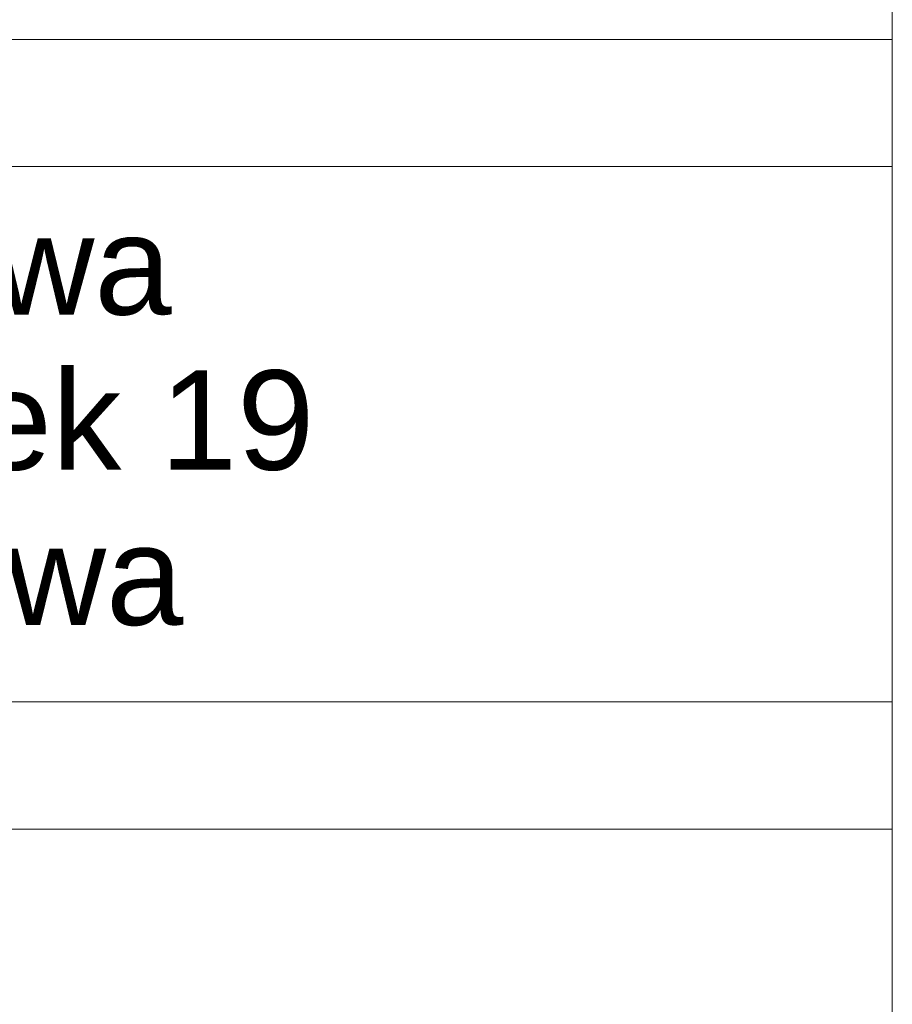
# Model space of a CAD drawing. Header units: centimetres. Extents: x -29333 to 403204, y -464147 to 16641.
# Tile 28 of 134: x 395420 to 395639, y -462269 to -462021. Entities that reach past the tile are written whole.
import ezdxf

# ---------------------------------------------------------------- set-up
doc = ezdxf.new("R2010")
doc.units = ezdxf.units.CM
doc.header["$MEASUREMENT"] = 0
doc.styles.add('GENERATED_STYLE_11', font='arial.ttf')

msp = doc.modelspace()

# ---------------------------------------------------------------- linework, layer by layer
at = {"color": 7, "linetype": 'Continuous', "lineweight": 13}
for p, q in [((395063.16, -462026), (395639.16, -462026)), ((395063.16, -462058), (395639.16, -462058)), ((395063.16, -462192.68), (395639.16, -462192.68)), ((395063.16, -462224.68), (395639.16, -462224.68))]:
    msp.add_line(p, q, dxfattribs=at)
at = {"color": 7, "linetype": 'Continuous', "lineweight": 13, "flags": 128}
msp.add_lwpolyline([(395063.16, -461042.51), (395639.16, -461042.51), (395639.16, -463481.15), (395063.16, -463481.15)], close=True, dxfattribs=at)

# ---------------------------------------------------------------- texts
at = {"color": 7, "linetype": 'Continuous', "lineweight": 13, "insert": (395351.16, -462070.24), "char_height": 25, "attachment_point": 2, "line_spacing_factor": 0.936803, "style": 'GENERATED_STYLE_11'}
msp.add_mtext('\\A1;{\\pqc;\\fArial|b0|i0|c0|p38;Miasto Mława\\P\\pqc;\\fArial|b0|i0|c0|p38;ul. Stary Rynek 19\\P\\pqc;\\fArial|b0|i0|c0|p38;06-500 Mława}', dxfattribs=at)

doc.saveas('drawing.dxf')
